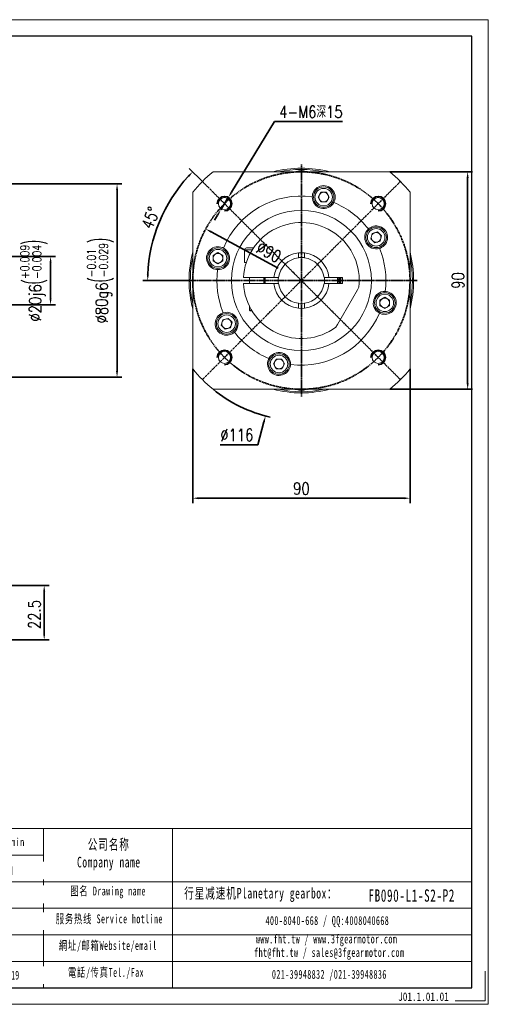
# Model space of a CAD drawing. Header units: millimetres. Extents: x 6818 to 7394, y -836 to -429.
# Tile 7 of 7: x 7200 to 7394, y -836 to -429. Entities that reach past the tile are written whole.
import ezdxf

# ---------------------------------------------------------------- set-up
doc = ezdxf.new("R2010")
doc.units = ezdxf.units.MM
doc.header["$PDSIZE"] = -5
doc.linetypes.add('CENTER', pattern=[0.6, 0.375, -0.075, 0.075, -0.075])
doc.layers.get('0').update_dxf_attribs({"lineweight": 18})
doc.layers.get('Defpoints').update_dxf_attribs({"lineweight": 18})
for name, color, linetype, lineweight in [('1轮廓实线层', 7, 'Continuous', 70), ('2细线层', 4, 'Continuous', 35), ('3中心线层', 1, 'CENTER', 35), ('6文字层', 3, 'Continuous', 35), ('7标注层', 4, 'Continuous', 35), ('SLD-0', 7, 'Continuous', 18), ('图框_外框线', 7, 'Continuous', 18), ('标注线', 7, 'Continuous', 18)]:
    doc.layers.add(name, color=color, linetype=linetype, lineweight=lineweight)
doc.styles.add('TH_GBDIM', font='romans.shx', dxfattribs={"width": 0.8, "bigfont": 'gbcbig.shx'})
doc.styles.add('标准', font='txt', dxfattribs={"width": 0.667})
doc.styles.add('样式 1', font='txt', dxfattribs={"width": 0.8})
doc.dimstyles.new('TH_GBDIM', dxfattribs={"dimtxt": 5, "dimasz": 2.5, "dimexe": 2, "dimexo": 0, "dimgap": 1.5, "dimtad": 1, "dimdec": 1, "dimdsep": 46, "dimtxsty": 'TH_GBDIM', "dimcen": 2.5, "dimclrd": 130, "dimclre": 130, "dimclrt": 3, "dimadec": 0, "dimazin": 2, "dimtfac": 0.714286, "dimtdec": 1, "dimtmove": 0, "dimatfit": 3, "dimfxl": 1, "dimtzin": 0, "dimlwd": -1, "dimlwe": -1, "dimarcsym": 0})

# ---------------------------------------------------------------- blocks, each defined once
blk = doc.blocks.new('*U191')
at = {"layer": '3中心线层'}
blk.add_line((-20.51, -20.51), (20.51, 20.51), dxfattribs=at)
blk = doc.blocks.new('*U190')
at = {"layer": '1轮廓实线层', "color": 0, "linetype": 'ByBlock', "lineweight": -2, "transparency": 16777216}
for p, rotation in [((2056.64, 2539.15), 90), ((2056.64, 2498.14), 180), ((2097.65, 2498.14), 270)]:
    blk.add_blockref('*U191', p, dxfattribs=dict(at, rotation=rotation))
blk.add_blockref('*U191', (2097.65, 2539.15), dxfattribs=at)
blk = doc.blocks.new('*D194')
at = {"layer": '7标注层', "color": 130}
blk.add_line((7307.01, -531.52), (7279.22, -516.54), dxfattribs=at)
blk.add_solid([(7279.42, -516.17), (7279.02, -516.9), (7277.02, -515.35)], dxfattribs=at)
at = {"layer": 'Defpoints', "color": 0}
for p in [(7277.02, -515.35), (7356.24, -558.06)]:
    blk.add_point(p, dxfattribs=at)
at = {"layer": '7标注层', "color": 3, "insert": (7303.15, -524.89), "char_height": 5, "attachment_point": 5, "rotation": 331.6688, "style": 'TH_GBDIM'}
blk.add_mtext('∅90', dxfattribs=at)
blk = doc.blocks.new('*D195')
at = {"layer": '7标注层', "color": 130}
for p, q in [((7271.63, -573.3), (7271.63, -628.8)), ((7361.63, -573.3), (7361.63, -628.8)), ((7274.13, -626.8), (7359.13, -626.8))]:
    blk.add_line(p, q, dxfattribs=at)
for points in [[(7274.13, -626.38), (7274.13, -627.22), (7271.63, -626.8)], [(7359.13, -627.22), (7359.13, -626.38), (7361.63, -626.8)]]:
    blk.add_solid(points, dxfattribs=at)
at = {"layer": 'Defpoints', "color": 0}
for p in [(7271.63, -573.3), (7361.63, -573.3), (7361.63, -626.8)]:
    blk.add_point(p, dxfattribs=at)
at = {"layer": '7标注层', "color": 3, "insert": (7316.63, -622.8), "char_height": 5, "attachment_point": 5, "style": 'TH_GBDIM'}
blk.add_mtext('90', dxfattribs=at)
blk = doc.blocks.new('*D196')
at = {"layer": '7标注层', "color": 130}
for p, q in [((7314.13, -536.71), (7319.13, -536.71)), ((7316.63, -539.21), (7316.63, -534.21)), ((7298.63, -604.64), (7301.13, -595.19)), ((7282.94, -604.64), (7298.63, -604.64))]:
    blk.add_line(p, q, dxfattribs=at)
blk.add_arc((7316.63, -536.71), 58, 230.8833, 257.1309, dxfattribs=at)
blk.add_solid([(7301.53, -595.29), (7300.73, -595.08), (7301.77, -592.77)], dxfattribs=at)
at = {"layer": 'Defpoints', "color": 0}
for p in [(7331.49, -480.64), (7301.77, -592.77)]:
    blk.add_point(p, dxfattribs=at)
at = {"layer": '7标注层', "color": 3, "insert": (7289.89, -600.64), "char_height": 5, "attachment_point": 5, "style": 'TH_GBDIM'}
blk.add_mtext('{∅116}{}{}', dxfattribs=at)
blk = doc.blocks.new('*D197')
at = {"layer": '7标注层', "color": 130}
for p, q in [((7305.51, -470.94), (7287.67, -500.19)), ((7333.69, -470.94), (7305.51, -470.94)), ((7283.25, -507.45), (7286.37, -502.32)), ((7281.95, -509.58), (7280.65, -511.72))]:
    blk.add_line(p, q, dxfattribs=at)
for points in [[(7287.32, -499.97), (7288.03, -500.41), (7286.37, -502.32)], [(7282.3, -509.8), (7281.59, -509.37), (7283.25, -507.45)]]:
    blk.add_solid(points, dxfattribs=at)
at = {"layer": 'Defpoints', "color": 0}
for p in [(7286.37, -502.32), (7283.25, -507.45)]:
    blk.add_point(p, dxfattribs=at)
at = {"layer": '7标注层', "color": 3, "insert": (7320.56, -466.88), "char_height": 5, "attachment_point": 5, "style": 'TH_GBDIM'}
blk.add_mtext('4-M6深15{}', dxfattribs=at)
blk = doc.blocks.new('*D198')
at = {"layer": '7标注层', "color": 130}
for p, q in [((7275.62, -495.69), (7270.22, -490.29)), ((7268.63, -536.71), (7250.99, -536.71))]:
    blk.add_line(p, q, dxfattribs=at)
blk.add_arc((7316.63, -536.71), 63.64, 137.2508, 177.7492, dxfattribs=at)
for points in [[(7270.2, -493.8), (7269.6, -493.22), (7271.63, -491.7)], [(7252.62, -534.2), (7253.45, -534.21), (7252.99, -536.71)]]:
    blk.add_solid(points, dxfattribs=at)
at = {"layer": 'Defpoints', "color": 0}
for p in [(7275.62, -495.69), (7261.52, -504.89), (7268.63, -536.71), (7316.63, -536.71), (7364.63, -536.71)]:
    blk.add_point(p, dxfattribs=at)
at = {"layer": '7标注层', "color": 3, "insert": (7254.14, -510.82), "char_height": 5, "attachment_point": 5, "rotation": 67.5, "style": 'TH_GBDIM'}
blk.add_mtext('45%%d', dxfattribs=at)
blk = doc.blocks.new('*D199')
at = {"layer": '7标注层', "color": 130}
for p, q in [((7353.22, -491.71), (7387.49, -491.71)), ((7385.49, -579.21), (7385.49, -494.21)), ((7353.22, -581.71), (7387.49, -581.71))]:
    blk.add_line(p, q, dxfattribs=at)
for points in [[(7385.91, -494.21), (7385.07, -494.21), (7385.49, -491.71)], [(7385.07, -579.21), (7385.91, -579.21), (7385.49, -581.71)]]:
    blk.add_solid(points, dxfattribs=at)
at = {"layer": 'Defpoints', "color": 0}
for p in [(7353.22, -491.71), (7385.49, -491.71), (7353.22, -581.71)]:
    blk.add_point(p, dxfattribs=at)
at = {"layer": '7标注层', "color": 3, "insert": (7381.49, -536.71), "char_height": 5, "attachment_point": 5, "rotation": 90, "style": 'TH_GBDIM'}
blk.add_mtext('90', dxfattribs=at)
blk = doc.blocks.new('*D211')
at = {"layer": '7标注层', "color": 130}
for p, q in [((7191.11, -526.71), (7214.77, -526.71)), ((7212.77, -544.21), (7212.77, -529.21)), ((7191.11, -546.71), (7214.77, -546.71))]:
    blk.add_line(p, q, dxfattribs=at)
for points in [[(7213.18, -529.21), (7212.35, -529.21), (7212.77, -526.71)], [(7212.35, -544.21), (7213.18, -544.21), (7212.77, -546.71)]]:
    blk.add_solid(points, dxfattribs=at)
at = {"layer": 'Defpoints', "color": 0}
for p in [(7191.11, -526.71), (7212.77, -526.71), (7191.11, -546.71)]:
    blk.add_point(p, dxfattribs=at)
at = {"layer": '7标注层', "color": 3, "insert": (7205.82, -536.71), "char_height": 5, "attachment_point": 5, "rotation": 90, "style": 'TH_GBDIM'}
blk.add_mtext('{%%c20}{}{j6\\H0.7143x;{\\H2x;\\W0.5;(}\\S+0.009^ -0.004;{\\H2x;\\W0.5;)}}', dxfattribs=at)
blk = doc.blocks.new('*D212')
at = {"layer": '7标注层', "color": 130}
for p, q in [((7154.21, -496.71), (7242.3, -496.71)), ((7240.3, -499.21), (7240.3, -574.21)), ((7154.21, -576.71), (7242.3, -576.71))]:
    blk.add_line(p, q, dxfattribs=at)
for points in [[(7240.71, -499.21), (7239.88, -499.21), (7240.3, -496.71)], [(7239.88, -574.21), (7240.71, -574.21), (7240.3, -576.71)]]:
    blk.add_solid(points, dxfattribs=at)
at = {"layer": 'Defpoints', "color": 0}
for p in [(7154.21, -496.71), (7154.21, -576.71), (7240.3, -576.71)]:
    blk.add_point(p, dxfattribs=at)
at = {"layer": '7标注层', "color": 3, "insert": (7233.35, -536.71), "char_height": 5, "attachment_point": 5, "rotation": 90, "style": 'TH_GBDIM'}
blk.add_mtext('{%%c80}{}{g6\\H0.7143x;{\\H2x;\\W0.5;(}\\S-0.01^ -0.029;{\\H2x;\\W0.5;)}}', dxfattribs=at)
blk = doc.blocks.new('*D219')
at = {"layer": '7标注层', "color": 130}
for p, q in [((7180.83, -662.95), (7212.12, -662.95)), ((7210.12, -665.45), (7210.12, -682.95)), ((7178.23, -685.45), (7212.12, -685.45))]:
    blk.add_line(p, q, dxfattribs=at)
for points in [[(7210.54, -665.45), (7209.71, -665.45), (7210.12, -662.95)], [(7209.71, -682.95), (7210.54, -682.95), (7210.12, -685.45)]]:
    blk.add_solid(points, dxfattribs=at)
at = {"layer": 'Defpoints', "color": 0}
for p in [(7180.83, -662.95), (7178.23, -685.45), (7210.12, -685.45)]:
    blk.add_point(p, dxfattribs=at)
at = {"layer": '7标注层', "color": 3, "insert": (7206.12, -674.92), "char_height": 5, "attachment_point": 5, "rotation": 90, "style": 'TH_GBDIM'}
blk.add_mtext('22.5', dxfattribs=at)

msp = doc.modelspace()

# ---------------------------------------------------------------- linework, layer by layer
at = {"color": 7, "linetype": 'Continuous', "lineweight": 15}
for p, q in [((7280.038756, -491.70623), (7353.223455, -491.70623)), ((7271.631104, -573.298581), (7271.631104, -500.113882)), ((7323.574486, -502.174385), (7324.729186, -500.174385)), ((7324.729186, -500.174385), (7327.038587, -500.174385)), ((7327.038587, -500.174385), (7328.193287, -502.174385)), ((7361.631108, -500.113882), (7361.631108, -573.298581)), ((7321.168952, -501.598284), (7321.137181, -501.997512)), ((7324.729186, -504.174382), (7323.574486, -502.174385)), ((7327.038587, -504.174382), (7324.729186, -504.174382)), ((7328.193287, -502.174385), (7327.038587, -504.174382)), ((7330.083091, -504.394561), (7330.255189, -504.032936)), ((7344.664915, -515.089905), (7344.360153, -515.349737)), ((7345.360803, -519.428948), (7345.958521, -517.198239)), ((7345.958521, -517.198239), (7348.189232, -516.600521)), ((7348.189232, -516.600521), (7349.822224, -518.233516)), ((7346.993797, -521.061942), (7345.360803, -519.428948)), ((7349.224509, -520.464225), (7346.993797, -521.061942)), ((7349.822224, -518.233516), (7349.224509, -520.464225)), ((7280.099259, -526.29875), (7282.099259, -525.14405)), ((7282.099259, -525.14405), (7284.099256, -526.29875)), ((7284.319435, -523.254247), (7283.95781, -523.082148)), ((7293.131107, -523.956232), (7293.131107, -529.206232)), ((7293.881106, -523.206231), (7296.787971, -523.206231)), ((7315.381106, -525.274368), (7315.381106, -525.676839)), ((7315.381106, -525.676839), (7315.381106, -526.706707)), ((7317.881106, -525.676839), (7317.881106, -525.274368)), ((7317.881106, -526.706707), (7317.881106, -525.676839)), ((7348.990896, -523.37042), (7349.368298, -523.236403)), ((7280.099259, -528.608151), (7280.099259, -526.29875)), ((7282.099259, -529.762852), (7280.099259, -528.608151)), ((7284.099256, -528.608151), (7282.099259, -529.762852)), ((7284.099256, -526.29875), (7284.099256, -528.608151)), ((7293.83308, -529.206232), (7293.131107, -529.206232)), ((7281.523158, -532.168386), (7281.922386, -532.200157)), ((7293.164373, -535.456232), (7292.663679, -535.456232)), ((7304.696388, -535.456232), (7293.164373, -535.456232)), ((7295.131105, -535.456232), (7295.131105, -537.956232)), ((7301.131106, -537.956232), (7301.131106, -535.456232)), ((7301.332086, -535.456232), (7301.281106, -536.706232)), ((7301.281106, -536.706232), (7301.332086, -537.956232)), ((7305.199242, -535.456232), (7304.696388, -535.456232)), ((7305.601713, -535.456232), (7305.199242, -535.456232)), ((7306.631581, -535.456232), (7305.601713, -535.456232)), ((7327.660498, -535.456232), (7326.630631, -535.456232)), ((7328.062969, -535.456232), (7327.660498, -535.456232)), ((7328.565824, -535.456232), (7328.062969, -535.456232)), ((7333.631107, -535.456232), (7328.565824, -535.456232)), ((7333.631107, -537.956232), (7333.631107, -535.456232)), ((7292.663679, -537.956232), (7293.164373, -537.956232)), ((7293.164373, -537.956232), (7304.696388, -537.956232)), ((7304.696388, -537.956232), (7305.199242, -537.956232)), ((7305.199242, -537.956232), (7305.601713, -537.956232)), ((7305.601713, -537.956232), (7306.631581, -537.956232)), ((7326.630631, -537.956232), (7327.660498, -537.956232)), ((7327.660498, -537.956232), (7328.062969, -537.956232)), ((7328.062969, -537.956232), (7328.565824, -537.956232)), ((7328.565824, -537.956232), (7333.631107, -537.956232)), ((7331.552987, -554.860776), (7339.814342, -540.551688)), ((7340.479496, -539.399608), (7339.814342, -540.551688)), ((7351.739054, -541.244078), (7351.339825, -541.212307)), ((7349.162956, -544.804312), (7351.162952, -543.649612)), ((7349.162956, -547.113713), (7349.162956, -544.804312)), ((7351.162952, -543.649612), (7353.162953, -544.804312)), ((7353.162953, -544.804312), (7353.162953, -547.113713)), ((7284.271316, -550.042044), (7283.893914, -550.17606)), ((7295.131105, -547.371596), (7295.131105, -548.956231)), ((7295.131105, -548.956231), (7295.381106, -549.206232)), ((7295.131105, -548.956231), (7295.992852, -548.956231)), ((7296.143304, -549.206232), (7295.381106, -549.206232)), ((7315.381106, -546.705757), (7315.381106, -547.735624)), ((7315.381106, -547.735624), (7315.381106, -548.138095)), ((7317.881106, -547.735624), (7317.881106, -546.705757)), ((7317.881106, -548.138095), (7317.881106, -547.735624)), ((7348.942776, -550.158217), (7349.304401, -550.330315)), ((7351.162952, -548.268413), (7349.162956, -547.113713)), ((7353.162953, -547.113713), (7351.162952, -548.268413)), ((7283.439987, -555.178948), (7284.037703, -552.948239)), ((7284.037703, -552.948239), (7286.268414, -552.350521)), ((7286.268414, -552.350521), (7287.901408, -553.983515)), ((7287.901408, -553.983515), (7287.303691, -556.214225)), ((7285.07298, -556.811942), (7283.439987, -555.178948)), ((7287.303691, -556.214225), (7285.07298, -556.811942)), ((7288.597296, -558.322558), (7288.902058, -558.062727)), ((7331.552987, -554.860776), (7330.887833, -556.012856)), ((7303.179121, -569.017902), (7303.007022, -569.379527)), ((7305.068924, -571.238078), (7306.223624, -569.238082)), ((7306.223624, -569.238082), (7308.533025, -569.238082)), ((7308.533025, -569.238082), (7309.687726, -571.238078)), ((7306.223624, -573.238079), (7305.068924, -571.238078)), ((7308.533025, -573.238079), (7306.223624, -573.238079)), ((7309.687726, -571.238078), (7308.533025, -573.238079)), ((7312.09326, -571.81418), (7312.125031, -571.414951)), ((7353.223455, -581.706234), (7280.038756, -581.706234))]:
    msp.add_line(p, q, dxfattribs=at)
at = {"color": 8, "linetype": 'Continuous', "lineweight": 15}
msp.add_line((7296.297942, -523.956232), (7293.131107, -523.956232), dxfattribs=at)
at = {"color": 7, "linetype": 'Continuous', "lineweight": 15, "flags": 128}
for points in [[(7317.881106, -525.274368), (7316.631106, -525.206232), (7315.381106, -525.274368)], [(7331.930125, -537.956232), (7331.981106, -536.706232), (7331.930125, -535.456232)], [(7315.381106, -548.138095), (7316.631106, -548.206232), (7317.881106, -548.138095)]]:
    msp.add_lwpolyline(points, dxfattribs=at)
at = {"color": 7, "linetype": 'Continuous', "lineweight": 15}
for centre, radius in [((7325.883887, -502.174383), 4.25), ((7325.883887, -502.174383), 3.625), ((7284.811301, -504.886427), 2.5), ((7348.450911, -504.886427), 2.5), ((7316.631106, -536.706232), 29), ((7347.591514, -518.831232), 4.25), ((7347.591514, -518.831232), 3.625), ((7282.099257, -527.453451), 4.25), ((7282.099257, -527.453451), 3.625), ((7351.162954, -545.959013), 4.25), ((7351.162954, -545.959013), 3.625), ((7285.670698, -554.581232), 4.25), ((7285.670698, -554.581232), 3.625), ((7284.811301, -568.526037), 2.5), ((7348.450911, -568.526037), 2.5), ((7307.378325, -571.23808), 4.25), ((7307.378325, -571.23808), 3.625)]:
    msp.add_circle(centre, radius, dxfattribs=at)
for centre, radius, start, end in [((7316.631106, -536.706232), 58, 129.11674378, 140.88325622), ((7316.631106, -536.706232), 46.5, 75.4074494, 104.5925506), ((7316.631106, -536.706232), 46, 78.03125445, 101.96874555), ((7316.631106, -495.956232), 4.75, 63.47464798, 116.52535202), ((7316.631106, -536.706232), 58, 39.11674378, 50.88325622), ((7325.883887, -502.174383), 4.75, 336.96620995, 173.03379005), ((7325.883887, -502.174383), 2, 150, 210), ((7325.883887, -502.174383), 2, 90, 150), ((7325.883887, -502.174383), 2, 30, 90), ((7325.883887, -502.174383), 2, 330, 30), ((7316.631106, -536.706232), 35, 82.60292324, 157.39707676), ((7325.883887, -502.174383), 4.75, 177.86602486, 332.13397514), ((7325.883887, -502.174383), 2, 210, 270), ((7325.883887, -502.174383), 2, 270, 330), ((7316.631106, -536.706232), 35, 37.60292324, 67.39707676), ((7316.631106, -536.706232), 24, 353.55646431, 177.01449399), ((7347.591514, -518.831232), 4.75, 132.86602486, 287.13397514), ((7347.591514, -518.831232), 4.75, 291.96620995, 128.03379005), ((7347.591514, -518.831232), 2, 105, 165), ((7347.591514, -518.831232), 2, 45, 105), ((7347.591514, -518.831232), 2, 345, 45), ((7347.591514, -518.831232), 2, 165, 225), ((7347.591514, -518.831232), 2, 225, 285), ((7347.591514, -518.831232), 2, 285, 345), ((7316.631106, -536.706232), 46.5, 165.4074494, 180), ((7282.099257, -527.453451), 4.75, 66.96620995, 263.03379005), ((7282.099257, -527.453451), 2, 60, 120), ((7282.099257, -527.453451), 4.75, 267.86602486, 62.13397514), ((7293.881106, -523.956232), 0.75, 90, 180), ((7316.631106, -536.706232), 11.5, 96.2401311, 173.7598689), ((7316.631106, -536.706232), 11.5, 6.2401311, 83.7598689), ((7316.631106, -536.706232), 35, 352.60292324, 22.39707676), ((7316.631106, -536.706232), 46.5, 345.4074494, 14.5925506), ((7316.631106, -536.706232), 46, 168.03125445, 180), ((7282.099257, -527.453451), 2, 120, 180), ((7282.099257, -527.453451), 2, 180, 240), ((7282.099257, -527.453451), 2, 240, 300), ((7282.099257, -527.453451), 2, 0, 60), ((7282.099257, -527.453451), 2, 300, 0), ((7316.631106, -536.706232), 9.5, 97.56084318, 172.43915682), ((7316.631106, -536.706232), 9.6, 82.51836874, 97.48163126), ((7316.631106, -536.706232), 9.5, 7.56084318, 82.43915682), ((7316.631106, -536.706232), 46, 348.03125445, 11.96874555), ((7316.631106, -536.706232), 35, 172.60292324, 202.39707676), ((7316.631106, -536.706232), 46.5, 180, 194.5925506), ((7316.631106, -536.706232), 46, 180, 191.96874555), ((7316.631106, -536.706232), 15, 175.21980815, 184.78019185), ((7316.631106, -536.706232), 9.6, 172.51836874, 187.48163126), ((7316.631106, -536.706232), 9.6, 352.51836874, 7.48163126), ((7316.631106, -536.706232), 15, 355.21980815, 4.78019185), ((7316.631106, -536.706232), 15.75, 355.44792858, 4.55207142), ((7316.631106, -536.706232), 16, 355.51920121, 4.48079879), ((7316.631106, -536.706232), 17, 355.78326952, 4.21673048), ((7316.631106, -536.706232), 24, 182.98550601, 306.44353569), ((7316.631106, -536.706232), 11.5, 186.2401311, 263.7598689), ((7316.631106, -536.706232), 9.5, 187.56084318, 262.43915682), ((7316.631106, -536.706232), 9.5, 277.56084318, 352.43915682), ((7316.631106, -536.706232), 11.5, 276.2401311, 353.7598689), ((7351.162954, -545.959013), 4.75, 87.86602486, 242.13397514), ((7351.162954, -545.959013), 4.75, 246.96620995, 83.03379005), ((7351.162954, -545.959013), 2, 120, 180), ((7351.162954, -545.959013), 2, 180, 240), ((7351.162954, -545.959013), 2, 60, 120), ((7351.162954, -545.959013), 2, 0, 60), ((7351.162954, -545.959013), 2, 300, 0), ((7285.670698, -554.581232), 4.75, 312.86602486, 107.13397514), ((7316.631106, -536.706232), 35, 262.60292324, 337.39707676), ((7316.631106, -536.706232), 9.6, 262.51836874, 277.48163126), ((7351.162954, -545.959013), 2, 240, 300), ((7285.670698, -554.581232), 4.75, 111.96620995, 308.03379005), ((7285.670698, -554.581232), 2, 165, 225), ((7285.670698, -554.581232), 2, 105, 165), ((7285.670698, -554.581232), 2, 45, 105), ((7285.670698, -554.581232), 2, 345, 45), ((7285.670698, -554.581232), 2, 225, 285), ((7285.670698, -554.581232), 2, 285, 345), ((7316.631106, -536.706232), 35, 217.60292324, 247.39707676), ((7307.378325, -571.23808), 4.75, 156.96620995, 353.03379005), ((7307.378325, -571.23808), 4.75, 357.86602486, 152.13397514), ((7307.378325, -571.23808), 2, 150, 210), ((7307.378325, -571.23808), 2, 90, 150), ((7307.378325, -571.23808), 2, 30, 90), ((7307.378325, -571.23808), 2, 330, 30), ((7316.631106, -536.706232), 58, 219.11674378, 230.88325622), ((7307.378325, -571.23808), 2, 210, 270), ((7307.378325, -571.23808), 2, 270, 330), ((7316.631106, -536.706232), 58, 309.11674378, 320.88325622), ((7316.631106, -536.706232), 46.5, 255.4074494, 284.5925506), ((7316.631106, -536.706232), 46, 258.03125445, 281.96874555), ((7316.631106, -577.456232), 4.75, 243.47464798, 296.52535202)]:
    msp.add_arc(centre, radius, start, end, dxfattribs=at)
at = {"color": 8, "linetype": 'Continuous', "lineweight": 15}
msp.add_arc((7316.631106, -536.706232), 16.4, 355.6287042, 4.3712958, dxfattribs=at)
at = {"color": 7, "linetype": 'Continuous', "lineweight": 15}
for points, knots in [([(7315.381106, -527.288827), (7315.381106, -527.202485), (7315.381106, -527.008389), (7315.381106, -526.8144), (7315.381106, -526.706707)], [0, 0, 0, 0, 0.4448478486, 1, 1, 1, 1]), ([(7317.881106, -526.706707), (7317.881106, -526.8144), (7317.881106, -527.008389), (7317.881106, -527.202485), (7317.881106, -527.288827)], [0, 0, 0, 0, 0.5551521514, 1, 1, 1, 1]), ([(7306.631581, -535.456232), (7306.739274, -535.456232), (7306.933264, -535.456232), (7307.127359, -535.456232), (7307.213701, -535.456232)], [0, 0, 0, 0, 0.5551521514, 1, 1, 1, 1]), ([(7326.04851, -535.456232), (7326.134853, -535.456232), (7326.328948, -535.456232), (7326.522937, -535.456232), (7326.630631, -535.456232)], [0, 0, 0, 0, 0.4448478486, 1, 1, 1, 1]), ([(7307.213701, -537.956232), (7307.127359, -537.956232), (7306.933264, -537.956232), (7306.739274, -537.956232), (7306.631581, -537.956232)], [0, 0, 0, 0, 0.4448478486, 1, 1, 1, 1]), ([(7326.630631, -537.956232), (7326.522937, -537.956232), (7326.328948, -537.956232), (7326.134853, -537.956232), (7326.04851, -537.956232)], [0, 0, 0, 0, 0.5551521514, 1, 1, 1, 1]), ([(7315.381106, -546.705757), (7315.381106, -546.598063), (7315.381106, -546.404074), (7315.381106, -546.209979), (7315.381106, -546.123636)], [0, 0, 0, 0, 0.5551521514, 1, 1, 1, 1]), ([(7317.881106, -546.123636), (7317.881106, -546.209979), (7317.881106, -546.404074), (7317.881106, -546.598063), (7317.881106, -546.705757)], [0, 0, 0, 0, 0.4448478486, 1, 1, 1, 1])]:
    msp.add_open_spline(points, degree=3, knots=knots, dxfattribs=at)
at = {"layer": '2细线层'}
for centre in [(7284.811301, -504.886427), (7348.450911, -504.886427), (7284.811301, -568.526037), (7348.450911, -568.526037)]:
    msp.add_arc(centre, 3, 270, 180, dxfattribs=at)
at = {"layer": '3中心线层'}
for p, q in [((7316.631106, -488.706232), (7316.631106, -584.706232)), ((7268.631106, -536.706232), (7364.631106, -536.706232))]:
    msp.add_line(p, q, dxfattribs=at)
msp.add_circle((7316.631106, -536.706232), 45, dxfattribs=at)
at = {"layer": '图框_外框线'}
for p, q in [((6868.644354, -763.545728), (7387.1862, -763.545728)), ((7209.76839, -763.545728), (7209.76839, -829.410087)), ((7263.309108, -763.545728), (7263.309108, -829.410087)), ((6918.33722, -774.535222), (7209.76839, -774.535222)), ((6868.644354, -785.524716), (7387.1862, -785.524716)), ((6918.33722, -796.51421), (7387.1862, -796.51421)), ((6918.33722, -807.503704), (7387.1862, -807.503704)), ((6918.33722, -818.493198), (7387.1862, -818.493198))]:
    msp.add_line(p, q, dxfattribs=at)
at = {"layer": '图框_外框线', "color": 3}
msp.add_lwpolyline([(6817.736046, -836.270932), (7394.047045, -836.270932), (7394.047045, -428.736726), (6817.736046, -428.736726)], close=True, dxfattribs=at)
at = {"layer": '图框_外框线', "color": 3, "lineweight": 25}
msp.add_lwpolyline([(6852.040272, -829.410087), (7387.1862, -829.410087), (7387.1862, -435.597571), (6852.040272, -435.597571)], close=True, dxfattribs=at)
at = {"layer": '图框_外框线', "color": 3}
msp.add_lwpolyline([(7392.674876, -822.549242), (7392.674876, -834.898763), (7380.325355, -834.898763)], dxfattribs=at)

# ---------------------------------------------------------------- block references
at = {"layer": '1轮廓实线层'}
msp.add_blockref('*U190', (5239.488941, -3055.350557), dxfattribs=at)

# ---------------------------------------------------------------- texts
at = {"layer": '6文字层', "insert": (7356.722761, -831.346384), "char_height": 3.5, "width": 43.30442304, "attachment_point": 1, "style": '样式 1'}
msp.add_mtext('J01.1.01.01', dxfattribs=at)
at = {"layer": 'SLD-0', "color": 1, "attachment_point": 2, "style": '标准'}
for s, insert, char_height, width in [('{\\T1.1;12 Nm/arcmin}', (7190.702263, -767.423471), 3.29684818, 42.16235069), ('\\T1.1;公司名称\\PCompany name', (7236.878323, -767.884168), 4.39579757, 56.91185357), ('\\T1.1;图名 Drawing name', (7236.57785, -787.550474), 3.66316464, 46.84705632), ('\\T1.1;  行星减速机Planetary gearbox：', (7297.628424, -788.078176), 4.39579757, 69.13552201), ('\\T1.1;服务热线 Service hotline', (7237.097311, -799.06922), 3.66316464, 52.19212121), ('\\T1.1;400-8040-668 / QQ:4008040668', (7327.395706, -799.769166), 3.66316464, 106.65453774), ('\\T1.1;網址/邮箱Website/email', (7236.526922, -810.105762), 3.66316464, 54.32708565), ('\\T1.1;www.fht.tw / www.3fgearmotor.com ', (7327.057943, -807.399045), 3.66316464, 106.77460124), ('\\T1.1;\\pxt12;fht@fht.tw / sales@3fgearmotor.com ', (7328.174329, -812.977075), 3.66316464, 106.77460124), ('\\T1.1;電話/传真Tel./Fax', (7235.70621, -821.228352), 3.66316464, 54.98048126), ('\\T1.1;021-39948832 /021-39948836 ', (7328.212632, -822.029275), 3.66316464, 81.53048526)]:
    msp.add_mtext(s, dxfattribs=dict(at, insert=insert, char_height=char_height, width=width))
at = {"layer": '标注线', "color": 1, "insert": (7362.319779, -788.673846), "char_height": 5.1284305, "width": 30.64914176, "attachment_point": 2, "style": '标准'}
msp.add_mtext('\\pxt5;{\\T1.1;FB090-L1-S2-P2}', dxfattribs=at)

# ---------------------------------------------------------------- dimensions: what is measured, and where the dimension line sits
at = {"layer": '7标注层'}
for p1, p2, text, override, picture, middle in [((7283.249844, -507.448038), (7286.372757, -502.324815), '4-M<>深15{}', {"dimtoh": 1, "dimpost": '<>', "dimcen": 0, "dimtvp": 0.1}, '*D197', (7320.557692, -470.935278)), ((7331.490928, -480.642111), (7301.771283, -592.770353), '{<>}{}{}', {"dimtih": 1, "dimtoh": 1, "dimtofl": 0}, '*D196', (7289.888369, -604.635333))]:
    dim = msp.add_diameter_dim_2p(p1=p1, p2=p2, text=text, dimstyle='TH_GBDIM', override=override, dxfattribs=at)
    dim.commit()
    dim.dimension.update_dxf_attribs({"geometry": picture, "text_midpoint": middle, "dimtype": 163})
dim = msp.add_angular_dim_2l(base=(7261.515463, -504.8852), line1=((7268.631106, -536.706232), (7364.631106, -536.706232)), line2=((7316.631106, -536.706232), (7275.618912, -495.694038)), dimstyle='TH_GBDIM', dxfattribs=at)
dim.commit()
dim.dimension.update_dxf_attribs({"geometry": '*D198', "text_midpoint": (7254.137989, -510.820735)})
dim = msp.add_linear_dim(base=(7385.490096, -491.706232), p1=(7353.223455, -581.706234), p2=(7353.223455, -491.706232), angle=90, dimstyle='TH_GBDIM', dxfattribs=at)
dim.commit()
dim.dimension.update_dxf_attribs({"geometry": '*D199', "text_midpoint": (7381.490096, -536.706233)})
for base, p1, p2, text, picture, middle in [((7240.296561, -576.706231), (7154.207512, -496.706233), (7154.207512, -576.706231), '{%%c<>}{}{g6\\H0.7143x;{\\H2x;\\W0.5;(}\\S-0.01^ -0.029;{\\H2x;\\W0.5;)}}', '*D212', (7240.296561, -536.706232)), ((7212.766532, -526.706232), (7191.107511, -546.706232), (7191.107505, -526.706232), '{%%c<>}{}{j6\\H0.7143x;{\\H2x;\\W0.5;(}\\S+0.009^ -0.004;{\\H2x;\\W0.5;)}}', '*D211', (7212.766532, -536.706232))]:
    dim = msp.add_linear_dim(base=base, p1=p1, p2=p2, angle=90, text=text, dimstyle='TH_GBDIM', dxfattribs=at)
    dim.commit()
    dim.dimension.update_dxf_attribs({"geometry": picture, "text_midpoint": middle, "dimtype": 160})
dim = msp.add_diameter_dim_2p(p1=(7356.240976, -558.06175), p2=(7277.021235, -515.350713), dimstyle='TH_GBDIM', dxfattribs=at)
dim.commit()
dim.dimension.update_dxf_attribs({"geometry": '*D194', "text_midpoint": (7301.24754, -528.412238), "dimtype": 163})
dim = msp.add_linear_dim(base=(7361.631106, -626.799054), p1=(7271.631106, -573.298581), p2=(7361.631106, -573.298581), dimstyle='TH_GBDIM', dxfattribs=at)
dim.commit()
dim.dimension.update_dxf_attribs({"geometry": '*D195', "text_midpoint": (7316.631106, -626.799054), "dimtype": 160})
dim = msp.add_linear_dim(base=(7210.124153, -685.44892), p1=(7180.83189, -662.94892), p2=(7178.23189, -685.44892), angle=90, dimstyle='TH_GBDIM', override={"dimdec": 5}, dxfattribs=at)
dim.commit()
dim.dimension.update_dxf_attribs({"geometry": '*D219', "text_midpoint": (7210.124153, -674.916847), "dimtype": 160})

# ---------------------------------------------------------------- next in the draw order: texts
at = {"layer": 'SLD-0', "color": 1, "width": 88.66247337, "attachment_point": 2, "style": '标准', "bg_fill": 2}
for s, insert, char_height in [('{\\fSimSun|b1|i0|c134|p2;1300 N}', (7192.094582, -779.113862), 3.66316464), ('{\\fSimSun|b1|i0|c134|p2;660 N}', (7191.836216, -788.924296), 3.66316464), ('{\\fSimSun|b0|i0|c134|p2;\\T1.1;刘建勇 }', (7191.529095, -800.043917), 3.66316464), ('2025/02/19', (7191.462956, -822.36338), 3.6631646)]:
    msp.add_mtext(s, dxfattribs=dict(at, insert=insert, char_height=char_height))

doc.saveas('drawing.dxf')
